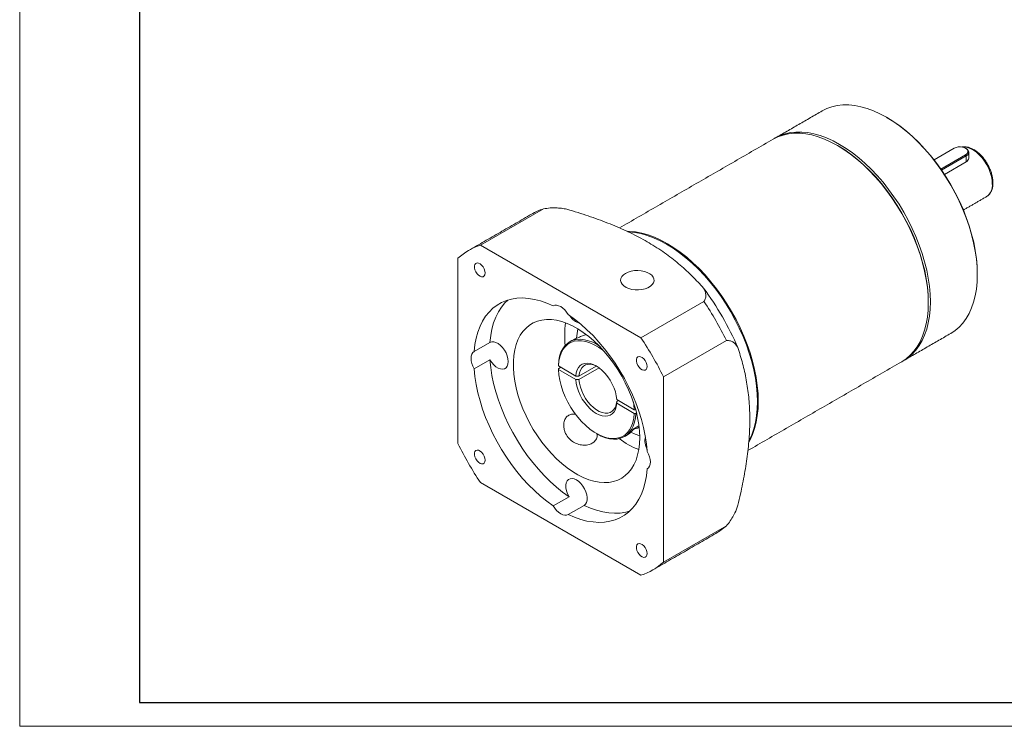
# Model space of a CAD drawing. Header units: millimetres. Extents: x -97 to 803, y -50 to 587.
# Tile 1 of 3: x -97 to 343, y -50 to 266. Entities that reach past the tile are written whole.
import ezdxf

# ---------------------------------------------------------------- set-up
doc = ezdxf.new("R2010")
doc.units = ezdxf.units.MM
doc.header["$LTSCALE"] = 2.5
doc.layers.get('0').update_dxf_attribs({"lineweight": 18})
doc.layers.add('图框_外框线', color=7, linetype='Continuous', lineweight=18)

msp = doc.modelspace()

# ---------------------------------------------------------------- linework, layer by layer
at = {"color": 7, "linetype": 'Continuous', "lineweight": 15}
for p, q in [((320.918999, 208.637668), (311.875597, 203.417023)), ((314.920126, 199.296453), (326.010168, 205.698598)), ((326.29301, 205.208701), (315.243724, 198.830084)), ((326.010168, 205.698598), (326.29301, 205.208701)), ((326.29301, 205.208701), (326.29301, 202.548998)), ((327.464583, 206.841517), (327.464583, 204.105573)), ((326.29301, 202.548998), (316.531674, 196.913898)), ((108.9039, 165.202088), (137.075436, 181.46517)), ((180.75444, 123.723655), (108.9039, 165.202088)), ((98.86723, 159.40616), (98.86723, 76.435811)), ((331.242757, 152.466733), (331.242757, 152.058528)), ((208.925975, 139.986736), (180.75444, 123.723655)), ((309.322446, 139.812407), (309.322446, 139.404202)), ((155.874161, 125.276057), (155.99157, 125.426007)), ((113.154762, 121.716817), (106.083695, 117.634778)), ((190.791111, 106.339633), (218.962647, 122.602715)), ((106.083695, 109.875239), (113.154762, 113.957279)), ((143.782943, 109.952537), (144.843832, 110.564975)), ((151.573917, 106.67978), (143.783243, 111.17724)), ((152.990409, 106.678466), (160.740446, 111.152467)), ((162.08528, 110.295742), (152.990409, 105.045385)), ((143.783243, 109.544159), (151.573917, 105.046698)), ((190.791111, 23.369284), (190.791111, 106.339633)), ((169.901945, 95.282563), (170.60928, 95.690899)), ((177.694892, 91.600462), (169.904221, 96.097921)), ((169.904221, 94.464839), (177.694892, 89.967381)), ((178.765353, 90.176793), (178.4023, 89.967207)), ((177.257092, 82.870988), (179.84711, 84.366174)), ((108.9039, 59.051787), (180.75444, 17.573353)), ((148.54044, 52.667486), (141.469374, 48.585446)), ((148.188967, 44.706308), (155.260034, 48.788348)), ((218.962647, 39.632365), (190.791111, 23.369284))]:
    msp.add_line(p, q, dxfattribs=at)
for points in [[(331.242757, 152.058528), (331.139165, 155.467784), (330.828912, 158.979274), (330.313582, 162.575103), (329.595795, 166.236952), (328.679217, 169.946155), (327.568516, 173.683813), (326.26935, 177.430881), (324.788341, 181.168262), (323.133034, 184.876915), (321.311869, 188.537937), (319.334118, 192.132679), (317.209864, 195.642816), (314.949931, 199.050465), (312.565837, 202.33826), (310.069729, 205.489447), (307.474326, 208.48797), (304.792857, 211.318549), (302.038979, 213.966756), (299.226733, 216.419102), (296.370445, 218.663089), (293.484672, 220.687277), (290.584118, 222.481358), (287.683564, 224.036185), (284.797789, 225.343841), (281.941502, 226.397654), (279.129255, 227.192259), (276.375379, 227.72361), (273.693908, 227.988991), (271.098506, 227.987055), (268.602397, 227.717814), (266.218303, 227.182635), (263.95837, 226.384249), (261.836454, 225.328072)], [(290.944222, 222.273408), (293.813004, 220.498712), (296.673683, 218.492123), (299.505134, 216.267651), (302.292927, 213.836631), (305.022855, 211.211448), (307.681009, 208.405486), (310.253843, 205.433035), (312.728247, 202.309249), (315.091611, 199.050045), (317.331889, 195.672027), (319.437672, 192.192413), (321.398223, 188.628931), (323.203557, 184.999743), (324.84447, 181.323337), (326.312598, 177.618457), (327.600469, 173.90397), (328.701513, 170.198813), (329.61012, 166.521864), (330.321659, 162.891861), (330.83251, 159.327298), (331.140066, 155.846343), (331.242757, 152.466733)], [(297.41147, 113.078126), (297.413807, 113.079475), (299.391558, 114.390754), (301.212723, 115.949101), (302.86803, 117.746577), (304.349039, 119.774023), (305.648205, 122.021106), (306.758906, 124.476375), (307.675484, 127.127321), (308.393271, 129.96043), (308.908601, 132.961272), (309.218854, 136.114551), (309.322446, 139.404202), (309.218854, 142.813457), (308.908601, 146.324948), (308.393271, 149.920777), (307.675484, 153.582626), (306.758906, 157.291829), (305.648205, 161.029486), (304.349039, 164.776555), (302.86803, 168.513936), (301.212723, 172.222588), (299.391558, 175.883611), (297.413807, 179.478353), (295.289553, 182.98849), (293.02962, 186.396138), (290.645526, 189.683934), (288.149418, 192.835121), (285.554015, 195.833644), (282.872546, 198.664223), (280.118668, 201.31243), (277.306422, 203.764776), (274.450134, 206.008763), (271.564361, 208.032951), (268.663807, 209.827032), (265.763253, 211.381859), (262.877478, 212.689515), (260.021191, 213.743328), (257.208944, 214.537932), (254.455068, 215.069284), (251.773597, 215.334664), (249.178194, 215.332729), (246.682086, 215.063488), (244.297992, 214.528309), (242.038059, 213.729922), (239.916143, 212.673745)], [(240.379436, 212.932714), (240.833047, 213.203062), (242.957299, 214.260588), (245.217232, 215.058975), (247.601326, 215.594154), (250.097434, 215.863395), (252.692837, 215.86533), (255.374308, 215.59995), (258.128184, 215.068598), (260.940431, 214.273994), (263.796718, 213.220181), (266.682492, 211.912525), (269.583047, 210.357698), (272.483601, 208.563616), (275.369374, 206.539429), (278.225662, 204.295442), (281.037908, 201.843096), (283.791786, 199.194889), (286.473255, 196.36431), (289.068658, 193.365786), (291.564766, 190.2146), (293.94886, 186.926804), (296.208793, 183.519156), (298.333046, 180.009019), (300.310798, 176.414277), (302.131963, 172.753254), (303.78727, 169.044602), (305.268279, 165.307221), (306.567445, 161.560152), (307.678146, 157.822495), (308.594724, 154.113291), (309.312511, 150.451443), (309.827841, 146.855614), (310.138094, 143.344123), (310.241686, 139.934868), (310.138094, 136.645217), (309.827841, 133.491938), (309.312511, 130.491095), (308.594724, 127.657987), (307.678146, 125.007041), (306.567445, 122.551772), (305.268279, 120.304689), (303.78727, 118.277243), (302.131963, 116.479767), (300.310798, 114.92142), (298.333046, 113.610141), (297.867416, 113.349823)], [(269.023911, 209.619082), (271.892692, 207.844386), (274.753372, 205.837796), (277.584823, 203.613325), (280.372616, 201.182304), (283.102544, 198.557122), (285.760698, 195.75116), (288.333531, 192.778709), (290.807936, 189.654923), (293.171299, 186.395719), (295.411578, 183.0177), (297.517361, 179.538087), (299.477912, 175.974605), (301.283245, 172.345416), (302.924159, 168.66901), (304.392287, 164.96413), (305.680157, 161.249644), (306.781202, 157.544486), (307.689809, 153.867538), (308.401348, 150.237535), (308.912199, 146.672972), (309.219755, 143.192016), (309.322446, 139.812407)], [(326.010168, 205.698598), (326.624225, 206.172138), (326.982313, 206.726372), (327.055411, 207.316393), (326.8376, 207.8944), (326.346529, 208.413571), (325.62198, 208.831844), (324.722653, 209.115333), (323.721404, 209.241074), (322.699349, 209.198875), (321.739284, 208.992155), (320.918999, 208.637668)], [(337.960275, 192.674832), (337.856686, 194.292688), (337.548352, 195.99222), (337.042498, 197.733595), (336.350982, 199.475997), (335.49001, 201.178585), (334.479765, 202.801451), (333.343925, 204.306558), (332.109115, 205.658626), (330.804274, 206.825964), (329.45999, 207.781212), (328.10777, 208.501978), (326.779311, 208.97137), (325.505749, 209.178382), (324.542184, 209.15108)], [(326.293471, 208.474068), (326.666747, 208.225338), (327.212383, 207.648482), (327.454392, 207.00625), (327.373169, 206.350671), (326.975299, 205.734859), (326.29301, 205.208701)], [(174.491303, 171.432455), (175.668667, 171.400223), (178.350138, 171.134843), (181.104014, 170.603491), (183.916261, 169.808887), (186.772548, 168.755074), (189.658322, 167.447418), (192.558876, 165.892591), (195.45943, 164.098509), (198.345204, 162.074322), (201.201492, 159.830335), (204.013738, 157.377989), (206.767616, 154.729782), (209.449085, 151.899203), (212.044488, 148.900679), (214.540595, 145.749493), (216.92469, 142.461697), (219.184622, 139.054049), (221.308876, 135.543912), (223.286628, 131.94917), (225.107793, 128.288147), (226.7631, 124.579495), (228.244109, 120.842114), (229.543275, 117.095045), (230.653976, 113.357388), (231.570554, 109.648185), (232.288341, 105.986336), (232.80367, 102.390507), (233.113924, 98.879016), (233.217516, 95.469761), (233.113924, 92.18011), (232.80367, 89.026831), (232.288341, 86.025989), (231.570554, 83.19288), (230.653976, 80.541934), (229.543275, 78.086665), (229.022224, 77.120379)], [(174.856949, 171.215014), (175.315112, 171.196121), (177.996584, 170.93074), (180.750459, 170.399389), (183.562707, 169.604784), (186.418994, 168.550971), (189.304768, 167.243315), (192.205322, 165.688488), (195.105876, 163.894407), (197.99165, 161.870219), (200.847938, 159.626233), (203.660184, 157.173887), (206.414061, 154.525679), (209.095531, 151.6951), (211.690934, 148.696577), (214.187041, 145.545391), (216.571136, 142.257595), (218.831068, 138.849946), (220.955322, 135.339809), (222.933073, 131.745068), (224.754239, 128.084045), (226.409546, 124.375392), (227.890554, 120.638011), (229.18972, 116.890943), (230.300422, 113.153285), (231.217, 109.444082), (231.934787, 105.782233), (232.450116, 102.186404), (232.76037, 98.674914), (232.863962, 95.265659), (232.76037, 91.976008), (232.450116, 88.822729), (231.934787, 85.821886), (231.217, 82.988777), (230.300422, 80.337832), (229.18972, 77.882562), (229.042001, 77.598563)], [(110.983334, 152.78667), (110.876523, 153.66664), (110.565583, 154.591742), (110.078142, 155.479776), (109.45751, 156.251836), (108.758833, 156.839321), (108.044193, 157.190033), (107.37709, 157.272802), (106.816795, 157.080282), (106.413094, 156.629577), (106.201859, 155.960733), (106.201859, 155.133179), (106.413094, 154.220449), (106.816795, 153.303638), (107.37709, 152.464215), (108.044193, 151.776766), (108.758833, 151.302369), (109.45751, 151.083179), (110.078142, 151.138673), (110.565583, 151.463922), (110.876523, 152.030017), (110.983334, 152.78667)], [(173.820544, 152.626951), (172.861559, 151.948), (172.158948, 151.171505), (171.741486, 150.329258), (171.626254, 149.455739), (171.817975, 148.586711), (172.308801, 147.757749), (173.078632, 147.002795), (174.095959, 146.352755), (175.319129, 145.834243), (176.698064, 145.468486), (178.176306, 145.270454), (179.693343, 145.248263), (181.187069, 145.402816), (182.596323, 145.727785), (183.863412, 146.209869), (184.936463, 146.829328), (185.771548, 147.560803), (186.334472, 148.374348), (186.602191, 149.236656), (186.563751, 150.112423), (186.220717, 150.965797), (185.587137, 151.761837), (184.688948, 152.467957), (183.562924, 153.055248), (182.255165, 153.499663), (180.819206, 153.783011), (179.313842, 153.893689), (177.800699, 153.827167), (176.341725, 153.586171), (174.996652, 153.180563), (173.820544, 152.626951)], [(319.331781, 125.732452), (319.334118, 125.733802), (321.311869, 127.04508), (323.133034, 128.603427), (324.788341, 130.400903), (326.26935, 132.428349), (327.568516, 134.675432), (328.679217, 137.130702), (329.595795, 139.781647), (330.313582, 142.614756), (330.828912, 145.615598), (331.139165, 148.768878), (331.242757, 152.058528)], [(141.469374, 138.069133), (138.630589, 139.301735), (135.825338, 140.275126), (133.068796, 140.984045), (130.375877, 141.424653), (127.761148, 141.594567), (125.238755, 141.492869), (122.822343, 141.120107), (120.524986, 140.478302), (118.359111, 139.570921), (116.336435, 138.402874), (114.467902, 136.980484), (112.763619, 135.311442), (111.232807, 133.404778), (109.883747, 131.270808), (108.723737, 128.921075), (107.759054, 126.36829), (106.994913, 123.626267), (106.435453, 120.709836), (106.083695, 117.634778)], [(121.095101, 140.666194), (119.834685, 139.393482), (118.303874, 137.486817), (116.954814, 135.352847), (115.794803, 133.003115), (114.83012, 130.45033), (114.065979, 127.708307), (113.506519, 124.791875), (113.154762, 121.716817)], [(148.188967, 134.189994), (147.467498, 135.284753), (146.645793, 136.262877), (145.75507, 137.087203), (144.829171, 137.726411), (143.90327, 138.156225), (143.012548, 138.360305), (142.190842, 138.330901), (141.469374, 138.069133)], [(183.574643, 72.900205), (183.222891, 76.381391), (182.663428, 79.943763), (181.899285, 83.568046), (180.934602, 87.23463), (179.774594, 90.923681), (178.425531, 94.615244), (176.894721, 98.289345), (175.190439, 101.92611), (173.321906, 105.505862), (171.299229, 109.009242), (169.133355, 112.417287), (166.835999, 115.711564), (164.419586, 118.874256), (161.897194, 121.888247), (159.282464, 124.737235), (156.589544, 127.405806), (153.833003, 129.879522), (151.027751, 132.145006), (148.188967, 134.189994)], [(180.184509, 79.141598), (180.079806, 82.009793), (179.76647, 84.977641), (179.246823, 88.023169), (178.524711, 91.123828), (177.60548, 94.256664), (176.495938, 97.398481), (175.204298, 100.526017), (173.740124, 103.616118), (172.114251, 106.64591), (170.338726, 109.592954), (168.426684, 112.435436), (166.39229, 115.15231), (164.250598, 117.723462), (162.017471, 120.129854), (159.709438, 122.353674), (157.343589, 124.378451), (154.93744, 126.189201), (152.508803, 127.772515), (150.075662, 129.116669), (147.656029, 130.211714), (145.267819, 131.049542), (142.928712, 131.623949), (140.656028, 131.930683), (138.466592, 131.967473), (136.376614, 131.73405), (134.401567, 131.232135), (132.556074, 130.46545), (130.853799, 129.439668), (129.307344, 128.162384), (127.928159, 126.643057), (126.726455, 124.892932), (125.71113, 122.92497), (124.889698, 120.753738), (124.268243, 118.395313), (123.851366, 115.867155), (123.642154, 113.187981), (123.642154, 110.377629), (123.851366, 107.456904), (124.268243, 104.44743), (124.889698, 101.371488), (125.71113, 98.251852), (126.726455, 95.111619), (127.928159, 91.974038), (129.307344, 88.862336), (130.853799, 85.799554), (132.556074, 82.808367), (134.401567, 79.910921), (136.376614, 77.128668), (138.466592, 74.482204), (140.656028, 71.991125), (142.928712, 69.673874), (145.267819, 67.547609), (147.656029, 65.628068), (150.075662, 63.929461), (152.508803, 62.464373), (154.93744, 61.243642), (157.343589, 60.276308), (159.709438, 59.569538), (162.017471, 59.128557), (164.250598, 58.956636), (166.39229, 59.055046), (168.426684, 59.423056), (170.338726, 60.057943), (172.114251, 60.955007), (173.740124, 62.107607), (175.204298, 63.507209), (176.495938, 65.143449), (177.60548, 67.004216), (178.524711, 69.075731), (179.246823, 71.342658), (179.76647, 73.788214), (180.079806, 76.394292), (180.184509, 79.141598)], [(113.154762, 121.716817), (113.94805, 122.003574), (114.860481, 122.009378), (115.850194, 121.733965), (116.871779, 121.189969), (117.878367, 120.402349), (118.823776, 119.407242), (119.66463, 118.250302), (120.362348, 116.984612), (120.884923, 115.668239), (121.208376, 114.361581), (121.317869, 113.124586), (121.208376, 112.014009), (120.884923, 111.080802), (120.362348, 110.367781), (119.66463, 109.90766), (118.823776, 109.721549), (117.878367, 109.817988), (116.871779, 110.19255), (115.850194, 110.828052), (114.860481, 111.695335), (113.94805, 112.754611), (113.154762, 113.957279)], [(143.782943, 111.585619), (143.963325, 113.656691), (144.348077, 115.574089), (144.932608, 117.314936), (145.709944, 118.858461), (146.670811, 120.18625), (147.803744, 121.282461), (149.095227, 122.134013), (150.529851, 122.730748), (152.090499, 123.065546), (153.758551, 123.134413), (155.514107, 122.936526), (157.336219, 122.474246), (159.203149, 121.753091), (161.092623, 120.781662), (161.783835, 120.366704)], [(164.267827, 117.703846), (163.608549, 118.230603), (161.699665, 119.583329), (159.778471, 120.692411), (157.869589, 121.543634), (155.997481, 122.126092), (154.18614, 122.432317), (152.458782, 122.458388), (150.837544, 122.203965), (149.343202, 121.672315), (147.994909, 120.870248), (146.809944, 119.808045), (145.803494, 118.499318), (144.988457, 116.96084), (144.375278, 115.212328), (143.971817, 113.27619), (143.783243, 111.17724)], [(106.083695, 117.634778), (105.496334, 117.140728), (105.060088, 116.443693), (104.791528, 115.570155), (104.70086, 114.553302), (104.791528, 113.431766), (105.060088, 112.248156), (105.496334, 111.047441), (106.083695, 109.875239)], [(183.483332, 110.933311), (183.376522, 111.813282), (183.065583, 112.738383), (182.578139, 113.626418), (181.957511, 114.398476), (181.258832, 114.985962), (180.544195, 115.336672), (179.87709, 115.419443), (179.316795, 115.226923), (178.913097, 114.776216), (178.701862, 114.107373), (178.701862, 113.279819), (178.913097, 112.367088), (179.316795, 111.450279), (179.87709, 110.610856), (180.544195, 109.923406), (181.258832, 109.449011), (181.957511, 109.22982), (182.578139, 109.285316), (183.065583, 109.610563), (183.376522, 110.176659), (183.483332, 110.933311)], [(113.154762, 113.957279), (113.506519, 110.47609), (114.065979, 106.91372), (114.83012, 103.289438), (115.794803, 99.622855), (116.954814, 95.933802), (118.303874, 92.24224), (119.834685, 88.568138), (121.538968, 84.931374), (123.407501, 81.351619), (125.430177, 77.848242), (127.596052, 74.440197), (129.89341, 71.145919), (132.309821, 67.983228), (134.832214, 64.969237), (137.446943, 62.120249), (140.139863, 59.451678), (142.896404, 56.977959), (145.701655, 54.712479), (148.54044, 52.667486)], [(151.573917, 106.67978), (151.781219, 108.126113), (152.188037, 109.404201), (152.785312, 110.485577), (153.559739, 111.346158), (154.49407, 111.966774), (155.567496, 112.333603), (156.756106, 112.438474), (158.033428, 112.279053), (159.371013, 111.858889), (160.739069, 111.187341), (162.107124, 110.279366), (163.444708, 109.155187), (164.72203, 107.839844), (165.910641, 106.362632), (166.984066, 104.756452), (167.918397, 103.057081), (168.692826, 101.302366), (169.290099, 99.531391), (169.696919, 97.783599), (169.904221, 96.097921)], [(161.101134, 110.970089), (160.782606, 111.132068), (159.471698, 111.649877), (158.209091, 111.906687), (157.025671, 111.896215), (155.950388, 111.618717), (155.009546, 111.080982), (154.22616, 110.296164), (153.619394, 109.283462), (153.204091, 108.067649), (152.990409, 106.678466)], [(106.083695, 109.875239), (106.435453, 106.39405), (106.994913, 102.83168), (107.759054, 99.207398), (108.723737, 95.540815), (109.883747, 91.851762), (111.232807, 88.1602), (112.763619, 84.486098), (114.467902, 80.849334), (116.336435, 77.269579), (118.359111, 73.766203), (120.524986, 70.358157), (122.822343, 67.063879), (125.238755, 63.901188), (127.761148, 60.887197), (130.375877, 58.038209), (133.068796, 55.369639), (135.825338, 52.89592), (138.630589, 50.630439), (141.469374, 48.585446)], [(143.783243, 109.544159), (143.971817, 107.227487), (144.375278, 104.825522), (144.988457, 102.369049), (145.803494, 99.889549), (146.809944, 97.418799), (147.994909, 94.988464), (149.343202, 92.629692), (150.837544, 90.372712), (152.458782, 88.246449), (154.18614, 86.278152), (155.997481, 84.493048), (157.869589, 82.914016), (159.778471, 81.561291), (161.699665, 80.45221), (163.608549, 79.600985), (165.480656, 79.018528), (167.291996, 78.712303), (169.019353, 78.686235), (170.640592, 78.940655), (172.134935, 79.472304), (173.483228, 80.274371), (174.668192, 81.336575), (175.674643, 82.645301), (176.489679, 84.18378), (177.102858, 85.932293), (177.506319, 87.868431), (177.694892, 89.967381)], [(169.904221, 94.464839), (169.696919, 93.018507), (169.290099, 91.740419), (168.692826, 90.659042), (167.918397, 89.798463), (166.984066, 89.177847), (165.910641, 88.811018), (164.72203, 88.706146), (163.444708, 88.865568), (162.107124, 89.285732), (160.739069, 89.957279), (159.371013, 90.865254), (158.033428, 91.989433), (156.756106, 93.304776), (155.567496, 94.781989), (154.49407, 96.388168), (153.559739, 98.08754), (152.785312, 99.842254), (152.188037, 101.613229), (151.781219, 103.36102), (151.573917, 105.046698)], [(152.990409, 105.045385), (153.204091, 103.409491), (153.619394, 101.714179), (154.22616, 100.00092), (155.009546, 98.311624), (155.950388, 96.687615), (157.025671, 95.168622), (158.209091, 93.791802), (159.471698, 92.590837), (160.782606, 91.595104), (162.109747, 90.828962), (163.420655, 90.311152), (164.683262, 90.054343), (165.866682, 90.064815), (166.941965, 90.342313), (167.882807, 90.880048), (168.666193, 91.664866), (169.272959, 92.677568), (169.688263, 93.893381), (169.901945, 95.282563)], [(177.694892, 91.600462), (177.506319, 93.917134), (177.339275, 95.060979)], [(178.4023, 89.967207), (178.22192, 87.896134), (177.837167, 85.978737), (177.252637, 84.23789), (176.475302, 82.694363), (175.514435, 81.366575), (174.381502, 80.270364), (173.090017, 79.418812), (171.655393, 78.822078), (170.094746, 78.487279), (168.426693, 78.418412), (166.671139, 78.616299), (164.849026, 79.078578), (162.982096, 79.799733), (161.092623, 80.771162), (161.089807, 80.772788)], [(176.141333, 81.511285), (178.151739, 80.580891), (180.177821, 79.855604)], [(110.983334, 69.066346), (110.876523, 69.946316), (110.565583, 70.871418), (110.078142, 71.759452), (109.45751, 72.531512), (108.758833, 73.118997), (108.044193, 73.469709), (107.37709, 73.552478), (106.816795, 73.359958), (106.413094, 72.909253), (106.201859, 72.240409), (106.201859, 71.412855), (106.413094, 70.500125), (106.816795, 69.583314), (107.37709, 68.743891), (108.044193, 68.056442), (108.758833, 67.582045), (109.45751, 67.362856), (110.078142, 67.418349), (110.565583, 67.743598), (110.876523, 68.309693), (110.983334, 69.066346)], [(183.574643, 65.140667), (184.162007, 65.634715), (184.598253, 66.33175), (184.866813, 67.205288), (184.957481, 68.222141), (184.866813, 69.343677), (184.598253, 70.527287), (184.162007, 71.728001), (183.574643, 72.900205)], [(148.188967, 44.706308), (151.027751, 43.473709), (153.833003, 42.500316), (156.589544, 41.7914), (159.282464, 41.350791), (161.897194, 41.180877), (164.419586, 41.282576), (166.835999, 41.655337), (169.133355, 42.297143), (171.299229, 43.204523), (173.321906, 44.372567), (175.190439, 45.79496), (176.894721, 47.464001), (178.425531, 49.370666), (179.774594, 51.504635), (180.934602, 53.85437), (181.899285, 56.407154), (182.663428, 59.149176), (183.222891, 62.065606), (183.574643, 65.140667)], [(148.54044, 52.667486), (147.895536, 53.955841), (147.434367, 55.275711), (147.178094, 56.566536), (147.138472, 57.7691), (147.317322, 58.828223), (147.706436, 59.695315), (148.287962, 60.330594), (149.035221, 60.704912), (149.913926, 60.801095), (150.883763, 60.614732), (151.900237, 60.154371), (152.91671, 59.441137), (153.886548, 58.507749), (154.765253, 57.397035), (155.51251, 56.159951), (156.094037, 54.853257), (156.483151, 53.536902), (156.662001, 52.271284), (156.62238, 51.114465), (156.366107, 50.119528), (155.904938, 49.332112), (155.260034, 48.788348)], [(141.469374, 48.585446), (142.190842, 47.490689), (143.012548, 46.512567), (143.90327, 45.688241), (144.829171, 45.04903), (145.75507, 44.61922), (146.645793, 44.415139), (147.467498, 44.444541), (148.188967, 44.706308)], [(155.260034, 48.788348), (158.098817, 47.555749), (160.90407, 46.582355), (163.66061, 45.87344), (166.353531, 45.432831), (168.968261, 45.262916), (171.490652, 45.364616), (173.907065, 45.737376), (175.634304, 46.191287)], [(183.483332, 27.212987), (183.376522, 28.092958), (183.065583, 29.018059), (182.578139, 29.906094), (181.957511, 30.678152), (181.258832, 31.265638), (180.544195, 31.616349), (179.87709, 31.699119), (179.316795, 31.506599), (178.913097, 31.055892), (178.701862, 30.387049), (178.701862, 29.559495), (178.913097, 28.646764), (179.316795, 27.729955), (179.87709, 26.890532), (180.544195, 26.203082), (181.258832, 25.728687), (181.957511, 25.509496), (182.578139, 25.564992), (183.065583, 25.890239), (183.376522, 26.456335), (183.483332, 27.212987)]]:
    msp.add_lwpolyline(points, dxfattribs=at)
for centre, radius, start, end in [((331.838033, 191.997491), 6.159597, 304.99883963, 6.31330846), ((145.672124, 154.956375), 27.867889, 107.96765536, 119.96231088), ((117.451988, 138.811476), 27.74048, 107.94746891, 132.06326983), ((101.011893, 66.092497), 134.144972, 23.40334769, 36.59665811), ((90.865335, 60.235033), 142.473328, 25.96040246, 34.03960637), ((155.611155, 137.640017), 7.755679, 210.83799516, 253.98719364), ((183.810245, 124.864932), 37.21137, 171.35503297, 186.8820565), ((176.162017, 122.372057), 24.249695, 167.14827115, 176.94751729), ((62.693799, 43.971951), 142.473328, 25.96040246, 34.03960637), ((169.908019, 87.765716), 8.829905, 304.27885115, 326.33505842), ((190.276193, 77.602091), 7.757371, 166.03216776, 209.14306205), ((226.964834, 138.803642), 142.473656, 205.960405, 214.03959081), ((192.98598, 107.815452), 36.544874, 232.97007909, 248.78207437), ((200.377608, 60.221359), 27.736444, 300.00363009, 312.07157554), ((172.206341, 43.963982), 27.740499, 287.94748159, 312.06327017)]:
    msp.add_arc(centre, radius, start, end, dxfattribs=at)
for points in [[(261.836454, 225.328072), (240.835383, 213.204411)], [(290.944222, 222.273408), (290.590726, 222.477543)], [(239.916143, 212.673745), (171.094731, 172.94399)], [(269.023911, 209.619082), (268.670414, 209.823217)], [(326.293471, 208.474068), (326.010583, 208.637429)], [(324.995672, 180.962264), (335.37093, 186.951773)], [(131.754058, 179.099835), (103.582522, 162.836754)], [(298.33071, 113.608792), (319.331781, 125.732452)], [(149.960989, 122.639654), (148.843618, 121.994609)], [(143.783243, 111.17724), (143.782943, 111.585619)], [(228.580284, 73.342728), (297.41147, 113.078126)], [(143.782943, 109.952537), (143.783243, 109.544159)], [(151.573917, 105.046698), (152.990409, 105.045385)], [(178.4023, 91.600289), (177.694892, 91.600462)], [(177.694892, 89.967381), (178.4023, 89.967207)], [(160.736311, 80.976923), (161.089807, 80.772788)], [(173.341626, 79.558216), (174.458997, 80.203261)], [(174.449353, 80.219963), (174.881208, 80.46951)], [(186.075816, 19.938691), (214.247352, 36.201773)]]:
    msp.add_open_spline(points, degree=1, dxfattribs=at)
for points, knots in [([(335.314257, 186.933023), (335.347976, 186.947537), (335.726859, 187.110633), (336.330709, 187.641112), (337.082156, 188.509513), (337.650149, 189.582618), (338.04483, 190.81651), (338.223496, 192.007885), (338.263243, 193.053415), (338.226585, 194.14329), (338.057451, 195.500089), (337.670199, 197.152335), (337.106486, 198.815577), (336.379384, 200.456195), (335.504462, 202.041566), (334.499457, 203.539922), (333.384053, 204.921022), (332.179295, 206.156689), (330.907055, 207.220878), (329.589269, 208.090705), (328.250081, 208.741435), (326.91152, 209.162868), (325.619184, 209.299225), (324.747298, 209.288257), (324.349347, 209.157752), (324.331257, 209.15182)], [0, 0, 0, 0, 0.1395189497, 1.5677015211, 2.9916039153, 4.4342576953, 5.9106531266, 7.4186047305, 8.3086286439, 9.1234556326, 10.6573680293, 12.1888874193, 13.717335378, 15.2432803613, 16.7679783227, 18.2929412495, 19.8193668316, 21.3487993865, 22.8828642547, 24.4228588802, 25.9689562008, 27.5174670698, 29.0564505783, 30.5686958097, 30.6407121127, 30.6407121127, 30.6407121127, 30.6407121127]), ([(327.436744, 204.456853), (327.415751, 204.18329), (327.369938, 203.586313), (326.875938, 202.931655), (326.43088, 202.639501), (326.29301, 202.548998)], [0, 0, 0, 0, 0.8618285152, 1.8807040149, 2.3379873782, 2.3379873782, 2.3379873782, 2.3379873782]), ([(137.075436, 181.46517), (138.056903, 181.638024), (139.848907, 181.953627), (142.603177, 181.960404), (145.147133, 181.768094), (146.792753, 181.482282), (147.607532, 181.34077)], [0, 0, 0, 0, 3.0230391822, 5.5195936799, 8.0862711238, 10.603330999, 10.603330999, 10.603330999, 10.603330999]), ([(208.710486, 146.066785), (207.098209, 147.815264), (203.874073, 151.311767), (198.374227, 156.383948), (192.230199, 161.249694), (185.428607, 165.764625), (178.025681, 169.837522), (170.085941, 173.510987), (161.587613, 176.82894), (154.009443, 179.399766), (149.282908, 180.832811), (147.607532, 181.34077)], [0, 0, 0, 0, 8.3665858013, 16.7309973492, 25.2574285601, 33.7814454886, 41.9729936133, 50.165924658, 58.5685213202, 66.9736787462, 71.5889073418, 71.5889073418, 71.5889073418, 71.5889073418]), ([(208.710486, 146.066785), (209.05441, 145.373902), (209.64941, 144.175187), (209.828108, 142.383194), (209.560417, 141.029667), (209.087104, 140.251608), (208.925975, 139.986736)], [0, 0, 0, 0, 2.2386288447, 3.8729148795, 5.5656535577, 6.4393295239, 6.4393295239, 6.4393295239, 6.4393295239]), ([(156.061543, 125.263325), (155.977238, 125.223262), (155.381722, 124.940263), (154.085155, 124.442387), (152.217371, 123.706756), (150.787257, 123.113754), (150.143422, 122.726801), (149.970633, 122.622953)], [0, 0, 0, 0, 0.2577702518, 1.8208397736, 3.4897623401, 5.7983660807, 6.6452057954, 6.6452057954, 6.6452057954, 6.6452057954]), ([(218.962647, 122.602715), (219.603092, 122.578638), (220.772446, 122.534677), (222.155449, 121.749579), (223.260865, 120.726549), (223.836126, 119.822631), (224.120949, 119.375083)], [0, 0, 0, 0, 1.8350914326, 3.3505893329, 4.9086526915, 6.4365973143, 6.4365973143, 6.4365973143, 6.4365973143]), ([(224.120949, 48.815646), (224.518699, 50.520632), (225.623888, 55.258122), (227.161414, 62.963785), (228.543444, 71.917872), (229.359695, 80.710411), (229.543389, 89.237034), (229.044248, 97.33907), (227.928441, 105.053391), (226.288533, 112.41739), (224.843545, 117.055637), (224.120949, 119.375083)], [0, 0, 0, 0, 4.6156017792, 12.8249625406, 21.032002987, 29.4219723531, 37.8103854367, 46.1583886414, 54.5085956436, 63.0504528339, 71.5946902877, 71.5946902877, 71.5946902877, 71.5946902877]), ([(152.990409, 106.678466), (152.620507, 106.678827), (152.148343, 106.679287), (151.676178, 106.679692), (151.573917, 106.67978)], [0, 0, 0, 0, 1.1097089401, 1.4164929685, 1.4164929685, 1.4164929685, 1.4164929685]), ([(169.901945, 95.282563), (169.902569, 95.069023), (169.903366, 94.796448), (169.904069, 94.523874), (169.904221, 94.464839)], [0, 0, 0, 0, 0.64062335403, 0.81772680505, 0.81772680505, 0.81772680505, 0.81772680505]), ([(158.971302, 76.607832), (158.338609, 76.323181), (157.073365, 75.753943), (154.679761, 75.642644), (152.241232, 76.158236), (149.936816, 77.359082), (147.977181, 79.216618), (146.821, 81.239281), (146.285697, 83.069144), (146.086653, 84.841497), (146.363715, 86.732796), (147.355836, 88.451149), (148.808835, 89.421385), (150.295804, 89.73743), (151.225959, 89.570458), (151.564227, 89.509736)], [0, 0, 0, 0, 2.2301594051, 4.4598124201, 6.7050153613, 9.0168931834, 11.4766149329, 14.1768132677, 15.6618672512, 17.1463523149, 19.6022451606, 21.5869571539, 23.5809179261, 25.3747678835, 26.3999709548, 26.3999709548, 26.3999709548, 26.3999709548]), ([(161.011127, 80.818225), (161.078553, 80.508314), (161.292658, 79.524203), (160.70228, 78.095839), (159.749476, 77.078113), (159.074434, 76.670159), (158.971302, 76.607832)], [0, 0, 0, 0, 0.8967605, 2.8476266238, 4.7150694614, 5.0518259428, 5.0518259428, 5.0518259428, 5.0518259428]), ([(179.862059, 83.694604), (179.791201, 83.665106), (179.089902, 83.373159), (177.983418, 82.97917), (177.118712, 82.580294), (176.94536, 82.500329)], [0, 0, 0, 0, 0.2599148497, 2.5724375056, 3.1522850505, 3.1522850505, 3.1522850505, 3.1522850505]), ([(224.120949, 48.815646), (223.692792, 47.676905), (222.952062, 45.706838), (221.48933, 42.966961), (220.183171, 41.01374), (219.272622, 39.983191), (218.962647, 39.632365)], [0, 0, 0, 0, 3.6865816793, 6.3779295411, 9.1655396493, 10.6043105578, 10.6043105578, 10.6043105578, 10.6043105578])]:
    msp.add_open_spline(points, degree=3, knots=knots, dxfattribs=at)
at = {"layer": '图框_外框线', "color": 3}
msp.add_lwpolyline([(-97.250694, -50.086452), (803.221048, -50.086452), (803.221048, 586.675708), (-97.250694, 586.675708)], close=True, dxfattribs=at)
at = {"layer": '图框_外框线', "color": 3, "lineweight": 25}
msp.add_lwpolyline([(-43.651185, -39.36655), (792.501146, -39.36655), (792.501146, 575.955807), (-43.651185, 575.955807)], close=True, dxfattribs=at)

doc.saveas('drawing.dxf')
